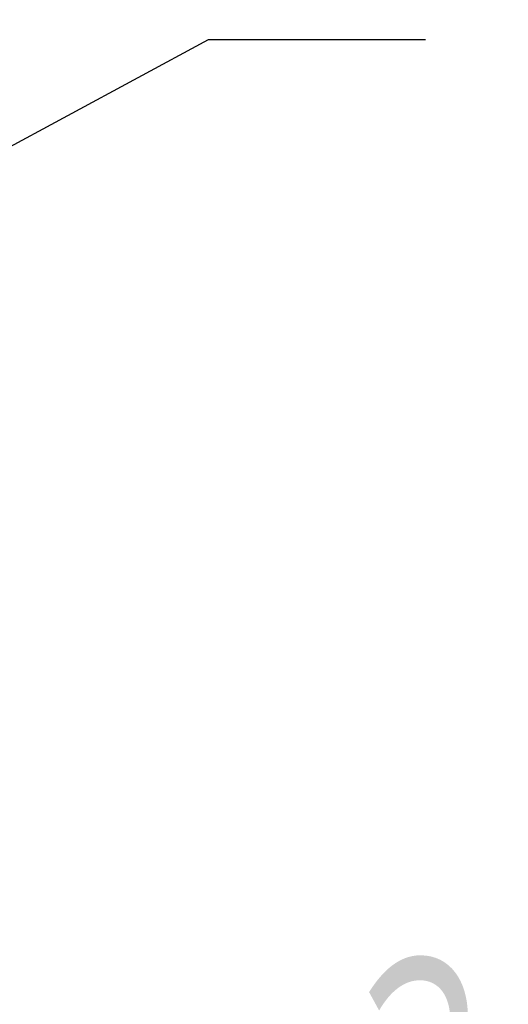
# Model space of a CAD drawing. Header units: millimetres. Extents: x 0 to 594, y 0 to 420.
# Tile 59 of 112: x 225 to 234, y 349 to 366. Entities that reach past the tile are written whole.
import ezdxf

# ---------------------------------------------------------------- set-up
doc = ezdxf.new("R2010")
doc.units = ezdxf.units.MM
doc.header["$LTSCALE"] = 0.257233
doc.layers.add('NoLayerName_001', color=7, linetype='Continuous')
doc.styles.get("Standard").update_dxf_attribs({"font": 'txt', "bigfont": 'extfont2'})
doc.dimstyles.get("Standard").update_dxf_attribs({"dimtxt": 2.5, "dimasz": 2.5, "dimexe": 1, "dimexo": 1, "dimtad": 1, "dimdec": 3, "dimzin": 0, "dimdsep": 46, "dimtxsty": 'Standard', "dimcen": 2.5, "dimadec": 3, "dimazin": 0, "dimtfac": 0.75, "dimtdec": 3, "dimtmove": 0, "dimatfit": 3, "dimfxl": 1, "dimarcsym": 0})

msp = doc.modelspace()

# ---------------------------------------------------------------- texts
at = {"layer": 'NoLayerName_001', "color": 3, "linetype": 'Continuous', "lineweight": 13, "insert": (230.5665, 344.6605), "char_height": 4.949795, "attachment_point": 7, "line_spacing_factor": 0.771429}
msp.add_mtext('\\A1;\\W0.6667;３', dxfattribs=at)

# ---------------------------------------------------------------- leaders
at = {"layer": 'NoLayerName_001', "color": 3, "linetype": 'Continuous', "lineweight": 13, "annotation_type": 0, "has_hookline": 1, "hookline_direction": 0}
for points, text_width in [([(214.5379, 362.554), (218.4453, 374.2409), (219.8595, 374.2409)], 4.7143), ([(217.7735, 360.3196), (228.5272, 366.126), (229.9415, 366.126)], 1.8857), ([(216.2072, 354.4741), (228.5272, 344.0355), (229.9415, 344.0355)], 1.8857)]:
    msp.add_leader(points, dimstyle='Standard', override={"dimtxt": 4.949795, "dimasz": 1.414227, "dimldrblk": 'DOT'}, dxfattribs=dict(at, text_width=text_width))

doc.saveas('drawing.dxf')
